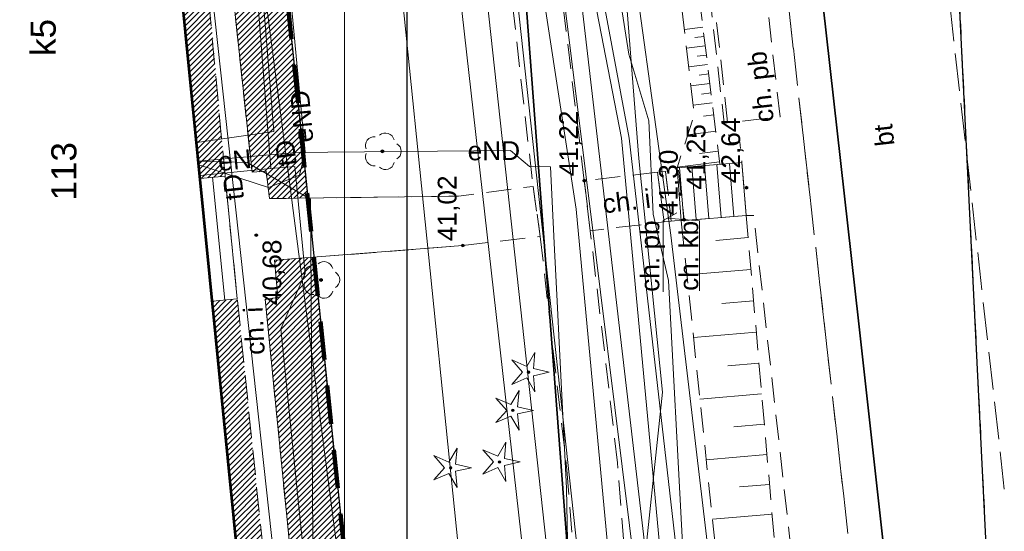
# Model space of a CAD drawing. Header units: millimetres. Extents: x 6503307 to 6504695, y 5886099 to 5887123.
# Tile 26 of 77: x 6503503 to 6503542, y 5887026 to 5887047. Entities that reach past the tile are written whole.
import ezdxf
from ezdxf.enums import TextEntityAlignment as Align

# ---------------------------------------------------------------- set-up
doc = ezdxf.new("R2010")
doc.units = ezdxf.units.MM
for name, pattern in [('DASHDOT', [1, 0.5, -0.25, 0, -0.25]), ('DGN Style 2', [2.574803, 1.544882, -1.029921]), ('EGBU01', [2, 0.5, -0.5, 0.5, -0.5]), ('OTBP_A05', [1.5, 1, -0.5]), ('OTKC_A05', [1.5, 1, -0.5]), ('OTKJ_A05', [2, 1.5, -0.5]), ('OTKU_A05', [2, 1.5, -0.5]), ('OTRK_A05', [1.5, 1, -0.5])]:
    doc.linetypes.add(name, pattern=pattern)
for name, color, linetype, lineweight in [('1_KONST', 5, 'Continuous', 20), ('a_granica', 12, 'DASHDOT', 50), ('Adresy', 7, 'Continuous', 0), ('Budowle (obszary)', 18, 'Continuous', 0), ('Budynki EGiB', 18, 'Continuous', 0), ('Działki', 18, 'Continuous', 0), ('isa_V10520003E16E075_TUsr', 7, 'Continuous', 25), ('isa_V10520003E16E075_TUsr_19165818BF56C1D4', 5, 'OTKJ_A05', 25), ('Komunikacja (linie)', 18, 'Continuous', 0), ('Komunikacja (obszary)', 18, 'Continuous', 0), ('Obiekty związane z budynkami EGiB (obszary)', 18, 'Continuous', 0), ('Pikiety', 18, 'Continuous', 0), ('Przewody elektroenergetyczne', 1, 'Continuous', 0), ('Przewody wodociągowe', 5, 'Continuous', 0), ('Skarpy', 18, 'Continuous', 0), ('Urządzenia towarzyszące (linie)', 18, 'Continuous', 0)]:
    doc.layers.add(name, color=color, linetype=linetype, lineweight=lineweight)
for name, color, linetype, lineweight, true_color in [('k-trawa', 7, 'Continuous', 0, 0xd2e2ab), ('Przewody kanalizacyjne', 7, 'Continuous', 0, 0x803300), ('Przewody telekomunikacyjne', 7, 'Continuous', 0, 0xff9100), ('Symbole liniowe', 7, 'Continuous', 0, 0x0a0909), ('Użytki gruntowe', 7, 'Continuous', 0, 0x008000), ('Zagospodarowanie terenu (punkty)', 7, 'Continuous', 0, 0x008000)]:
    doc.layers.add(name, color=color, linetype=linetype, lineweight=lineweight, true_color=true_color)
doc.layers.add('Linie_tabeli', color=7, linetype='Continuous')
doc.styles.add('DOMYSLNA_CZCIONKA', font='arial.ttf')
pattern_1 = [(45, (0, 0), (-0.1122532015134, 0.1122532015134), [])]

# ---------------------------------------------------------------- blocks, each defined once
blk = doc.blocks.new('OTRS_P05')
at = {"layer": 'isa_V10520003E16E075_TUsr', "true_color": 0x0a0909}
h = blk.add_hatch(color=18, dxfattribs=at)
h.dxf.hatch_style = 1
h.paths.add_polyline_path([(0.09, 0, 1), (-0.09, 0, 1)])
at = {"layer": 'isa_V10520003E16E075_TUsr', "color": 18, "true_color": 0x0a0909}
blk.add_lwpolyline([(0.09, 0, 1), (-0.09, 0, 1)], format="xyb", close=True, dxfattribs=at)
at = {"layer": 'isa_V10520003E16E075_TUsr_19165818BF56C1D4', "color": 18, "true_color": 0x0a0909}
blk.add_circle((0, 0), 0.09, dxfattribs=at)
blk = doc.blocks.new('OTZL_P05')
at = {"layer": 'isa_V10520003E16E075_TUsr', "true_color": 0x008000}
h = blk.add_hatch(color=96, dxfattribs=at)
h.dxf.hatch_style = 1
h.paths.add_polyline_path([(0.1, 0, 1), (-0.1, 0, 1)])
h.paths.add_polyline_path([(0.01, 0, 1), (-0.01, 0, 1)], flags=16)
at = {"color": 96, "linetype": 'Continuous', "lineweight": 18, "true_color": 0x008000}
blk.add_circle((0, 0), 0.01, dxfattribs=at)
for centre, start, end in [((-0.47, 0.647), 66, 186), ((0.47, 0.647), 354, 114), ((-0.761, -0.247), 138, 258), ((0.761, -0.247), 282, 42), ((0, -0.8), 210, 330)]:
    blk.add_arc(centre, 0.7, start, end, dxfattribs=at)
at = {"layer": 'isa_V10520003E16E075_TUsr', "color": 96, "true_color": 0x008000}
for points in [[(0.1, 0, 1), (-0.1, 0, 1)], [(0.01, 0, 1), (-0.01, 0, 1)]]:
    blk.add_lwpolyline(points, format="xyb", close=True, dxfattribs=at)
at = {"layer": 'isa_V10520003E16E075_TUsr_19165818BF56C1D4', "color": 96, "true_color": 0x008000}
blk.add_circle((0, 0), 0.1, dxfattribs=at)
blk = doc.blocks.new('OTZG_P05')
at = {"linetype": 'ByBlock', "lineweight": 18, "true_color": 0x008000}
blk.add_hatch(color=96, dxfattribs=at).paths.add_polyline_path([(-0.1, 0, 1), (0.1, 0, 1)])
at = {"color": 96, "lineweight": 18, "true_color": 0x008000}
blk.add_lwpolyline([(-0.974, 1.341), (0, 0.48), (0.974, 1.341), (0.457, 0.148), (1.576, -0.512), (0.282, -0.389), (0, -1.658), (-0.282, -0.389), (-1.576, -0.512), (-0.457, 0.148), (-0.974, 1.341)], dxfattribs=at)
blk.add_circle((0, 0), 0.1, dxfattribs=at)

msp = doc.modelspace()

# ---------------------------------------------------------------- hatches: boundary and pattern name
at = {"layer": 'k-trawa'}
h = msp.add_hatch(dxfattribs=at)
h.set_pattern_fill('ANSI31', color=97, scale=0.05)
h.set_pattern_definition(pattern_1)
edge = h.paths.add_edge_path()
edge.add_line((6503514.33233, 5887039.43493), (6503512.08269, 5887061.2508))
edge.add_line((6503512.08269, 5887061.2508), (6503509.86291, 5887061.09015))
edge.add_line((6503509.86291, 5887061.09015), (6503509.89448, 5887060.72052))
edge.add_line((6503509.89448, 5887060.72052), (6503512.11169, 5887040.4568))
edge.add_line((6503512.11169, 5887040.4568), (6503512.66969, 5887040.4838))
edge.add_line((6503512.66969, 5887040.4838), (6503512.79969, 5887039.3928))
edge.add_line((6503512.79969, 5887039.3928), (6503514.33462, 5887039.41275))
h = msp.add_hatch(dxfattribs=at)
h.set_pattern_fill('ANSI31', color=97, scale=0.05)
h.set_pattern_definition(pattern_1)
h.paths.add_polyline_path([(6503510.03871, 5887040.1984), (6503511.03069, 5887040.2968), (6503509.55469, 5887056.8378), (6503509.89448, 5887060.72052), (6503508.01891, 5887060.62802), (6503510.03269, 5887040.3108)])
h = msp.add_hatch(dxfattribs=at)
h.set_pattern_fill('ANSI31', color=97, scale=0.05)
h.set_pattern_definition(pattern_1)
edge = h.paths.add_edge_path()
edge.add_arc((6503492.21114, 5887009.68169), 0.174, 0, 360)
edge = h.paths.add_edge_path()
edge.add_line((6503445.06869, 5887011.1518), (6503445.12269, 5887009.7208))
edge.add_line((6503445.12269, 5887009.7208), (6503464.40269, 5887010.6208))
edge.add_line((6503464.40269, 5887010.6208), (6503468.19269, 5887013.0608))
edge.add_line((6503468.19269, 5887013.0608), (6503468.39028, 5887009.68989))
edge.add_line((6503468.39028, 5887009.68989), (6503497.51826, 5887010.96285))
edge.add_line((6503497.51826, 5887010.96285), (6503495.04869, 5887036.6868))
edge.add_line((6503495.04869, 5887036.6868), (6503485.05568, 5887036.16187))
edge.add_line((6503485.05568, 5887036.16187), (6503484.69269, 5887042.9408))
edge.add_line((6503484.69269, 5887042.9408), (6503481.66269, 5887042.8208))
edge.add_line((6503481.66269, 5887042.8208), (6503483.06469, 5887044.0328))
edge.add_line((6503483.06469, 5887044.0328), (6503496.23713, 5887045.31984))
edge.add_line((6503496.23713, 5887045.31984), (6503498.34269, 5887025.0918))
edge.add_line((6503498.34269, 5887025.0918), (6503500.12674, 5887025.27001))
edge.add_line((6503500.12674, 5887025.27001), (6503500.60269, 5887020.6108))
edge.add_line((6503500.60269, 5887020.6108), (6503511.45991, 5887021.76873))
edge.add_line((6503511.45991, 5887021.76873), (6503512.65429, 5887010.66801))
edge.add_line((6503512.65429, 5887010.66801), (6503500.47969, 5887010.1458))
edge.add_line((6503500.47969, 5887010.1458), (6503440.65439, 5887007.58098))
edge.add_line((6503440.65439, 5887007.58098), (6503439.36269, 5887009.2708))
edge.add_line((6503439.36269, 5887009.2708), (6503438.53269, 5887011.2608))
edge.add_line((6503438.53269, 5887011.2608), (6503463.39269, 5887012.4208))
edge.add_line((6503463.39269, 5887012.4208), (6503463.28551, 5887014.78838))
edge.add_line((6503463.28551, 5887014.78838), (6503467.66103, 5887014.98646))
edge.add_line((6503467.66103, 5887014.98646), (6503467.29923, 5887022.97828))
edge.add_line((6503467.29923, 5887022.97828), (6503466.15073, 5887022.92628))
edge.add_line((6503466.15073, 5887022.92628), (6503466.06649, 5887025.68637))
edge.add_line((6503466.06649, 5887025.68637), (6503467.53269, 5887025.8008))
edge.add_line((6503467.53269, 5887025.8008), (6503468.06269, 5887014.6008))
edge.add_line((6503468.06269, 5887014.6008), (6503463.92269, 5887011.9808))
edge.add_line((6503463.92269, 5887011.9808), (6503445.08769, 5887011.15266))
h = msp.add_hatch(dxfattribs=at)
h.set_pattern_fill('ANSI31', color=97, scale=0.05)
h.set_pattern_definition(pattern_1)
h.paths.add_polyline_path([(6503514.32105, 5887010.81243), (6503517.27269, 5887010.9208), (6503514.57785, 5887037.05401), (6503513.00869, 5887036.9308), (6503513.13769, 5887035.4478), (6503512.63169, 5887035.3808), (6503513.95969, 5887022.0288), (6503514.65171, 5887011.76858)])
h = msp.add_hatch(dxfattribs=at)
h.set_pattern_fill('ANSI31', color=97, scale=0.05)
h.set_pattern_definition(pattern_1)
h.paths.add_polyline_path([(6503511.86261, 5887021.82168), (6503512.90094, 5887021.92424), (6503511.52169, 5887035.3928), (6503510.52663, 5887035.2936)])

# ---------------------------------------------------------------- linework, layer by layer
at = {"layer": '1_KONST', "color": 0}
msp.add_lwpolyline([(6503515.80435, 5886979.53373), (6503515.79926, 5887086.37732)], dxfattribs=at)
at = {"layer": 'a_granica', "color": 191, "linetype": 'DGN Style 2', "lineweight": 100, "flags": 128}
msp.add_lwpolyline([(6503427.72269, 5887006.8608), (6503428.12269, 5887055.4408), (6503428.12269, 5887055.4408), (6503512.08343, 5887061.24362), (6503517.27269, 5887010.9208), (6503427.72269, 5887006.8608)], dxfattribs=at)
at = {"layer": 'Adresy'}
msp.add_point((6503504.59811, 5887040.48396), dxfattribs=at)
at = {"layer": 'Budowle (obszary)', "color": 0, "linetype": 'OTBP_A05', "lineweight": 18, "flags": 128}
msp.add_lwpolyline([(6503532.50069, 5887048.6448), (6503530.27469, 5887048.3908), (6503530.95469, 5887042.4058), (6503533.18069, 5887042.6598), (6503532.50069, 5887048.6448)], close=True, dxfattribs=at)
at = {"layer": 'Budynki EGiB', "color": 7, "linetype": 'Continuous', "lineweight": 53, "flags": 128}
msp.add_lwpolyline([(6503496.65269, 5887059.3008), (6503496.67269, 5887059.0708), (6503497.80269, 5887048.0208), (6503500.60269, 5887020.6108), (6503511.86269, 5887021.8208), (6503508.02269, 5887060.5108), (6503496.65269, 5887059.3008)], close=True, dxfattribs=at)
at = {"layer": 'Działki', "color": 0, "linetype": 'Continuous', "lineweight": 25}
for points in [[(6503519.12988, 5887086.37732), (6503520.23269, 5887078.3908), (6503521.32269, 5887069.9908), (6503525.76269, 5887011.3108), (6503528.09219, 5886979.53373)], [(6503542.13261, 5887010.72051), (6503542.07269, 5887012.0508), (6503539.80269, 5887058.2608), (6503536.06463, 5887086.37732)]]:
    msp.add_lwpolyline(points, dxfattribs=at)
at = {"layer": 'Działki', "color": 0, "linetype": 'Continuous', "lineweight": 25, "flags": 128}
msp.add_lwpolyline([(6503517.27269, 5887010.9208), (6503525.76269, 5887011.3108), (6503521.32269, 5887069.9908), (6503511.48269, 5887068.6308), (6503457.99269, 5887061.2408), (6503440.27269, 5887059.2708), (6503429.40269, 5887058.0508), (6503428.14269, 5887057.9208), (6503428.12269, 5887055.4408), (6503512.08269, 5887061.2508), (6503517.27269, 5887010.9208)], close=True, dxfattribs=at)
at = {"layer": 'Komunikacja (linie)', "color": 0, "linetype": 'Continuous', "lineweight": 35}
msp.add_lwpolyline([(6503542.13261, 5886983.84771), (6503541.75269, 5886986.0608), (6503541.28269, 5886989.9408), (6503540.799, 5886994.35343), (6503539.20869, 5887008.3958), (6503536.31369, 5887034.5088), (6503533.76269, 5887057.2808), (6503532.46369, 5887067.7858), (6503530.67369, 5887081.0348), (6503529.9053, 5887086.37732)], dxfattribs=at)
at = {"layer": 'Komunikacja (linie)', "color": 0, "linetype": 'Continuous', "lineweight": 18, "flags": 128}
for points in [[(6503511.36469, 5887047.3848), (6503512.11169, 5887040.4568), (6503512.66969, 5887040.4838), (6503512.79969, 5887039.3928), (6503520.34269, 5887039.4908)], [(6503520.52269, 5887037.5208), (6503513.00869, 5887036.9308), (6503513.13769, 5887035.4478), (6503512.63169, 5887035.3808), (6503513.95969, 5887022.0288), (6503511.85369, 5887021.8208)]]:
    msp.add_lwpolyline(points, dxfattribs=at)
at = {"layer": 'Komunikacja (obszary)', "color": 0, "linetype": 'OTKU_A05', "lineweight": 18}
msp.add_lwpolyline([(6503542.13261, 5887027.7959), (6503539.93297, 5887047.35569), (6503538.20269, 5887063.4708), (6503537.15269, 5887071.6608), (6503537.08746, 5887073.16126), (6503537.08383, 5887073.16101), (6503537.08269, 5887073.2708), (6503536.30629, 5887073.15029), (6503534.28269, 5887072.8508), (6503533.24269, 5887072.7208), (6503530.51269, 5887072.3208), (6503531.10469, 5887067.5858), (6503532.44469, 5887056.6958), (6503533.48969, 5887047.3848), (6503537.82069, 5887008.8348), (6503537.82069, 5887008.8348), (6503542.13261, 5887009.28156)], dxfattribs=at)
at = {"layer": 'Komunikacja (obszary)', "color": 0, "linetype": 'OTKC_A05', "lineweight": 18, "flags": 128}
for points in [[(6503530.51269, 5887072.3208), (6503528.16941, 5887072.03641), (6503528.28269, 5887070.9708), (6503527.47269, 5887070.2908), (6503521.81653, 5887069.27859), (6503522.09269, 5887067.3408), (6503527.54269, 5887068.1808), (6503528.79269, 5887067.0708), (6503529.38269, 5887062.5808), (6503530.69469, 5887049.7858), (6503530.28469, 5887049.7158), (6503530.54269, 5887047.3848), (6503531.18069, 5887041.6248), (6503531.58069, 5887041.6648), (6503531.66069, 5887040.8348), (6503531.83069, 5887038.7148), (6503532.13069, 5887038.7248), (6503535.49069, 5887008.5548), (6503537.57069, 5887008.7448), (6503537.82069, 5887008.8348), (6503533.48969, 5887047.3848), (6503532.44469, 5887056.6958), (6503531.10469, 5887067.5858), (6503530.51269, 5887072.3208)], [(6503511.36869, 5887047.3558), (6503509.89448, 5887060.72052), (6503509.55469, 5887056.8378), (6503510.43169, 5887047.3558), (6503510.37285, 5887047.35098), (6503511.03069, 5887040.2968), (6503511.52169, 5887035.3928), (6503512.90094, 5887021.92424), (6503513.95969, 5887022.0288), (6503512.63169, 5887035.3808), (6503513.13769, 5887035.4478), (6503513.00869, 5887036.9308), (6503520.52269, 5887037.5208), (6503523.60986, 5887037.88647), (6503523.32241, 5887039.88335), (6503520.34269, 5887039.4908), (6503512.79969, 5887039.3928), (6503512.66969, 5887040.4838), (6503512.11169, 5887040.4568), (6503511.36869, 5887047.3558)], [(6503528.29733, 5887040.44413), (6503525.36903, 5887040.10526), (6503525.60857, 5887038.11152), (6503528.55269, 5887038.4608), (6503528.29733, 5887040.44413)], [(6503528.55269, 5887038.4608), (6503528.84269, 5887038.4908), (6503528.61269, 5887040.4808), (6503528.29733, 5887040.44413), (6503528.55269, 5887038.4608)], [(6503528.84269, 5887038.4908), (6503529.35269, 5887038.5508), (6503529.12269, 5887040.5408), (6503528.61269, 5887040.4808), (6503528.84269, 5887038.4908)]]:
    msp.add_lwpolyline(points, close=True, dxfattribs=at)
at = {"layer": 'Komunikacja (obszary)', "color": 7, "linetype": 'OTKU_A05', "lineweight": 0, "flags": 128}
msp.add_lwpolyline([(6503427.72269, 5887006.8608), (6503472.30269, 5887008.9008), (6503512.64269, 5887010.7508), (6503517.27269, 5887010.9208), (6503512.08269, 5887061.2508), (6503428.12269, 5887055.4408), (6503427.72269, 5887006.8608)], close=True, dxfattribs=at)
at = {"layer": 'Komunikacja (obszary)', "color": 0, "linetype": 'OTKC_A05', "lineweight": 18}
for points in [[(6503522.17269, 5887050.1208), (6503523.32241, 5887039.88335), (6503523.60986, 5887037.88647), (6503524.67269, 5887028.5708), (6503525.17269, 5887022.3408), (6503525.26269, 5887019.1808), (6503525.36269, 5887011.1008), (6503525.64269, 5887006.4008), (6503526.12269, 5887002.8908), (6503527.09269, 5886998.1208), (6503528.53269, 5886992.7608), (6503529.05269, 5886990.1608), (6503529.49269, 5886987.0208), (6503530.32459, 5886979.53373)], [(6503532.35176, 5886979.53373), (6503531.58269, 5886986.4708), (6503531.05269, 5886990.4108), (6503530.47269, 5886993.3908), (6503529.08269, 5886998.6108), (6503528.13269, 5887003.0808), (6503527.61269, 5887006.4908), (6503527.35269, 5887011.0108), (6503527.25269, 5887019.0508), (6503527.18269, 5887022.6508), (6503526.69269, 5887028.8408), (6503525.60857, 5887038.11152), (6503525.36903, 5887040.10526), (6503524.13269, 5887050.3608)]]:
    msp.add_lwpolyline(points, dxfattribs=at)
at = {"layer": 'Komunikacja (obszary)', "color": 0, "linetype": 'Continuous', "lineweight": 18, "flags": 128}
msp.add_lwpolyline([(6503531.83069, 5887038.7148), (6503531.66069, 5887040.8348), (6503529.07169, 5887040.6278), (6503529.24169, 5887038.5078), (6503531.83069, 5887038.7148)], close=True, dxfattribs=at)
at = {"layer": 'Komunikacja (obszary)', "color": 0, "linetype": 'Continuous', "lineweight": 0, "flags": 128}
for points in [[(6503528.51681, 5887035.67267), (6503528.51681, 5887038.52686), (6503529.06198, 5887038.82982)], [(6503529.97378, 5887035.71084), (6503529.97378, 5887038.50621), (6503528.67992, 5887038.61976)]]:
    msp.add_lwpolyline(points, dxfattribs=at)
at = {"layer": 'Linie_tabeli', "color": 0}
msp.add_lwpolyline([(6503518.29665, 5886979.53373), (6503518.29665, 5887086.37732)], dxfattribs=at)
at = {"layer": 'Obiekty związane z budynkami EGiB (obszary)', "color": 0, "linetype": 'Continuous', "lineweight": 18, "flags": 128}
msp.add_lwpolyline([(6503511.52169, 5887035.3928), (6503511.03069, 5887040.2968), (6503510.03871, 5887040.1984), (6503510.52552, 5887035.29349), (6503511.52169, 5887035.3928)], close=True, dxfattribs=at)
at = {"layer": 'Przewody elektroenergetyczne', "color": 1, "linetype": 'Continuous', "lineweight": 18, "true_color": 0xff0000}
for points in [[(6503463.60697, 5887086.37732), (6503465.07269, 5887070.9708), (6503465.70269, 5887070.2008), (6503507.34269, 5887075.7908), (6503509.56269, 5887076.0908), (6503520.62269, 5887077.5708), (6503522.51269, 5887064.0908), (6503525.77269, 5887047.3708), (6503526.85269, 5887041.8108), (6503529.29269, 5887015.7908), (6503531.52269, 5886990.3108), (6503532.00269, 5886979.6808), (6503531.99296, 5886979.53373)], [(6503531.53277, 5886979.53373), (6503531.54269, 5886979.7608), (6503531.19269, 5886990.3408), (6503528.32269, 5887020.9608), (6503525.24269, 5887047.3708), (6503524.03269, 5887057.7608), (6503521.98269, 5887070.5008), (6503521.89223, 5887086.37732)], [(6503522.71492, 5887086.37732), (6503522.70269, 5887071.3208), (6503522.68269, 5887070.7008), (6503524.30269, 5887057.1408), (6503526.12269, 5887047.3708), (6503527.16269, 5887041.8108), (6503530.30269, 5887014.3908), (6503530.62269, 5887011.5908), (6503531.29269, 5887005.7108), (6503530.38269, 5886982.5608), (6503530.25236, 5886979.53373)], [(6503522.69844, 5887086.37732), (6503524.62269, 5887068.3508), (6503527.52269, 5887047.3708), (6503528.82269, 5887037.9408), (6503532.86269, 5887003.7508), (6503533.24269, 5887000.5508), (6503534.74269, 5886987.8608), (6503534.32694, 5886979.53373)], [(6503526.28269, 5887064.7408), (6503524.82269, 5887065.2408), (6503525.36269, 5887056.5308), (6503526.80269, 5887047.3708), (6503527.15269, 5887045.1608), (6503527.94269, 5887042.5008), (6503528.12269, 5887038.7708), (6503528.73269, 5887036.1208), (6503529.27269, 5887025.8708), (6503529.11269, 5887015.9208), (6503529.35269, 5887011.7108), (6503529.68269, 5887009.3508), (6503528.88269, 5887001.0208), (6503530.50269, 5886990.1008), (6503530.73269, 5886979.7208), (6503530.72883, 5886979.53373)], [(6503531.1846, 5886979.53373), (6503531.19269, 5886979.7308), (6503530.76269, 5886989.6408), (6503528.04269, 5887019.3808), (6503524.57269, 5887047.3508)], [(6503523.50834, 5886979.53373), (6503523.61269, 5886981.3508), (6503523.71269, 5887010.4808), (6503521.46269, 5887012.3108), (6503517.42269, 5887012.4508), (6503514.61269, 5887014.2308), (6503514.44269, 5887039.3708), (6503511.91269, 5887040.8408), (6503509.97269, 5887040.8908), (6503513.86269, 5887041.2408), (6503515.13269, 5887041.2508)]]:
    msp.add_lwpolyline(points, dxfattribs=at)
at = {"layer": 'Przewody elektroenergetyczne', "color": 1, "linetype": 'Continuous', "lineweight": 18, "true_color": 0xff0000, "flags": 128}
for points in [[(6503512.86269, 5887040.5908), (6503511.51269, 5887057.8408), (6503513.37269, 5887059.3308), (6503513.01269, 5887062.8508), (6503509.97269, 5887063.9308), (6503507.62269, 5887064.2908), (6503507.34269, 5887064.2708), (6503500.93269, 5887063.8208), (6503492.33269, 5887062.8508)], [(6503509.98269, 5887040.7408), (6503512.76269, 5887039.8408), (6503514.00269, 5887040.3308), (6503514.22269, 5887041.2508), (6503513.66269, 5887047.3708)], [(6503515.13269, 5887041.2508), (6503522.42269, 5887041.3108), (6503523.18269, 5887040.6808), (6503524.02269, 5887040.6608), (6503524.17269, 5887037.6108), (6503524.30269, 5887035.0308)], [(6503504.64269, 5886996.2208), (6503504.39269, 5887013.5208), (6503507.34269, 5887013.8108), (6503512.60269, 5887014.3308), (6503515.24269, 5887014.5908), (6503513.25269, 5887034.1908), (6503514.23269, 5887036.4008), (6503513.81269, 5887040.6808), (6503512.86269, 5887040.5908)], [(6503512.86269, 5887040.5908), (6503510.03269, 5887040.3108)], [(6503524.30269, 5887035.0308), (6503524.37269, 5887033.6508), (6503524.65269, 5887027.8308), (6503524.86269, 5887017.3708), (6503523.83269, 5887016.3208), (6503511.36269, 5887014.9308)]]:
    msp.add_lwpolyline(points, dxfattribs=at)
at = {"layer": 'Przewody kanalizacyjne', "color": 36, "linetype": 'Continuous', "lineweight": 18, "true_color": 0x803300}
for points in [[(6503527.63086, 5886979.53373), (6503527.84197, 5886989.0149), (6503521.49623, 5887047.29577), (6503517.85706, 5887080.62818), (6503517.08255, 5887086.37732)], [(6503528.83125, 5886979.53373), (6503529.04352, 5886989.06637), (6503522.68915, 5887047.42592), (6503519.04816, 5887080.77547), (6503518.29349, 5887086.37732)]]:
    msp.add_lwpolyline(points, dxfattribs=at)
at = {"layer": 'Przewody telekomunikacyjne', "color": 30, "linetype": 'Continuous', "lineweight": 18, "true_color": 0xff9100}
for points in [[(6503524.68765, 5887086.37732), (6503524.96269, 5887084.2408), (6503525.03269, 5887083.6808), (6503524.86269, 5887083.1408), (6503524.91269, 5887083.0408), (6503523.14269, 5887077.6908), (6503524.14269, 5887064.4808), (6503521.97269, 5887061.5708), (6503521.65269, 5887061.1408), (6503521.73269, 5887060.5908), (6503525.04269, 5887038.9708), (6503528.07269, 5887006.5408), (6503528.12269, 5887005.9908), (6503528.17269, 5887005.4408), (6503529.54269, 5886990.1308), (6503529.54269, 5886979.53373)], [(6503522.70409, 5887086.37732), (6503523.82269, 5887082.9008), (6503524.63269, 5887078.5608), (6503525.12269, 5887071.6908), (6503527.55269, 5887041.0008), (6503528.49269, 5887031.6608), (6503526.76269, 5887015.3208), (6503526.96269, 5887011.6608), (6503529.60269, 5886991.2408), (6503529.98269, 5886988.1008), (6503529.22763, 5886979.53373)]]:
    msp.add_lwpolyline(points, dxfattribs=at)
at = {"layer": 'Przewody telekomunikacyjne', "color": 30, "linetype": 'Continuous', "lineweight": 18, "true_color": 0xff9100, "flags": 128}
for points in [[(6503510.14269, 5887066.8108), (6503508.98269, 5887064.1408), (6503509.57269, 5887058.5808), (6503510.53269, 5887047.3808), (6503510.54269, 5887047.3508), (6503514.30269, 5887012.9408), (6503514.36269, 5887012.3608)], [(6503510.14269, 5887066.8108), (6503512.66269, 5887047.3808), (6503512.66269, 5887047.3508), (6503516.50269, 5887017.6908), (6503516.26269, 5887012.3308)]]:
    msp.add_lwpolyline(points, dxfattribs=at)
at = {"layer": 'Przewody wodociągowe', "color": 5, "linetype": 'Continuous', "lineweight": 18, "true_color": 0x0000ff}
for points in [[(6503523.49512, 5886979.53373), (6503523.29269, 5886985.3308), (6503523.91269, 5886989.4008), (6503522.44269, 5887004.6508), (6503522.00269, 5887009.2208), (6503518.11269, 5887047.3608), (6503518.11269, 5887047.3808), (6503516.21269, 5887066.3108)], [(6503526.24346, 5886979.53373), (6503526.47269, 5886991.7208), (6503524.82269, 5887008.4908), (6503518.78269, 5887062.0008), (6503518.79269, 5887062.6308)]]:
    msp.add_lwpolyline(points, dxfattribs=at)
at = {"layer": 'Przewody wodociągowe', "color": 5, "linetype": 'Continuous', "lineweight": 18, "true_color": 0x0000ff, "flags": 128}
msp.add_lwpolyline([(6503511.51269, 5887060.6308), (6503511.66269, 5887058.5608), (6503512.55269, 5887047.3808), (6503512.55269, 5887047.3608), (6503512.97269, 5887042.0708), (6503509.90269, 5887041.6408)], dxfattribs=at)
at = {"layer": 'Skarpy', "color": 0, "linetype": 'OTRK_A05', "lineweight": 18, "flags": 128}
msp.add_lwpolyline([(6503529.07169, 5887040.6278), (6503530.78269, 5887040.7648), (6503529.96369, 5887047.3558), (6503529.67469, 5887049.6858), (6503530.15469, 5887050.7358), (6503527.43469, 5887066.7058), (6503526.97469, 5887065.3358), (6503528.82469, 5887050.7558), (6503529.22269, 5887047.3558), (6503529.76069, 5887042.7548), (6503529.07169, 5887040.6278)], close=True, dxfattribs=at)
at = {"layer": 'Skarpy', "color": 0, "linetype": 'OTRK_A05', "lineweight": 18}
msp.add_lwpolyline([(6503540.61194, 5886979.53373), (6503540.11069, 5886981.0348), (6503538.57069, 5886990.0348), (6503536.65069, 5887004.5748), (6503535.49069, 5887008.5548), (6503533.98069, 5887013.9148), (6503531.83069, 5887038.7148), (6503529.24169, 5887038.5078), (6503532.95069, 5887002.9448), (6503534.71069, 5886988.9148), (6503536.03069, 5886980.1648), (6503536.22483, 5886979.53373)], dxfattribs=at)
at = {"layer": 'Symbole liniowe', "color": 0, "linetype": 'Continuous', "lineweight": 18, "flags": 128}
for points in [[(6503529.36373, 5887046.14966), (6503530.10217, 5887046.24141)], [(6503529.8678, 5887045.07728), (6503530.24106, 5887045.12367)], [(6503529.53847, 5887044.65527), (6503530.28769, 5887044.74837)], [(6503529.95853, 5887044.325), (6503530.3345, 5887044.37172)], [(6503529.62679, 5887043.89992), (6503530.38147, 5887043.99369)], [(6503530.04991, 5887043.56721), (6503530.42862, 5887043.61427)], [(6503529.71732, 5887043.12572), (6503530.47759, 5887043.22019)], [(6503530.12974, 5887042.68517), (6503530.53777, 5887042.73587)], [(6503529.49773, 5887041.94302), (6503530.61898, 5887042.08234)], [(6503529.97143, 5887041.19383), (6503530.71786, 5887041.28659)], [(6503529.08019, 5887040.65402), (6503530.77036, 5887040.86404)], [(6503529.33865, 5887038.51556), (6503529.16865, 5887040.63556)], [(6503529.83706, 5887038.55541), (6503529.66706, 5887040.67541)], [(6503530.33547, 5887038.59526), (6503530.16547, 5887040.71526)], [(6503530.83388, 5887038.6351), (6503530.66388, 5887040.7551)], [(6503531.33228, 5887038.67495), (6503531.16228, 5887040.79495)], [(6503511.02416, 5887035.3432), (6503510.53314, 5887040.24745)], [(6503530.62058, 5887037.72838), (6503531.90655, 5887037.83987)], [(6503529.4668, 5887036.34941), (6503532.0166, 5887036.57046)], [(6503530.86178, 5887035.2024), (6503532.1257, 5887035.31198)], [(6503529.72778, 5887033.84707), (6503532.23386, 5887034.06433)], [(6503531.09884, 5887032.71973), (6503532.34109, 5887032.82743)], [(6503529.98428, 5887031.38763), (6503532.4474, 5887031.60117)], [(6503531.33184, 5887030.27962), (6503532.55279, 5887030.38547)], [(6503530.23639, 5887028.97036), (6503532.65728, 5887029.18023)], [(6503531.56084, 5887027.88134), (6503532.76087, 5887027.98538)], [(6503530.48418, 5887026.59453), (6503532.86356, 5887026.8008)]]:
    msp.add_lwpolyline(points, dxfattribs=at)
at = {"layer": 'Symbole liniowe', "color": 18, "linetype": 'Continuous', "lineweight": 18, "true_color": 0x0a0909, "flags": 128}
for points in [[(6503529.77774, 5887045.82413), (6503530.1483, 5887045.87018)], [(6503529.45078, 5887045.40517), (6503530.1946, 5887045.4976)], [(6503510.52663, 5887035.2936), (6503510.39872, 5887036.57115)]]:
    msp.add_lwpolyline(points, dxfattribs=at)
at = {"layer": 'Urządzenia towarzyszące (linie)', "color": 18, "linetype": 'Continuous', "lineweight": 18, "true_color": 0x000000, "flags": 128}
for points in [[(6503510.03269, 5887040.3108), (6503512.86269, 5887040.5908)], [(6503513.25269, 5887034.1908), (6503514.23269, 5887036.4008), (6503513.81269, 5887040.6808)]]:
    msp.add_lwpolyline(points, dxfattribs=at)
at = {"layer": 'Użytki gruntowe', "color": 96, "linetype": 'EGBU01', "lineweight": 18, "true_color": 0x008000}
for points in [[(6503528.09219, 5886979.53373), (6503525.76269, 5887011.3108), (6503521.32269, 5887069.9908), (6503520.23269, 5887078.3908), (6503519.12988, 5887086.37732)], [(6503519.12988, 5887086.37732), (6503520.23269, 5887078.3908), (6503521.32269, 5887069.9908), (6503525.76269, 5887011.3108), (6503528.09219, 5886979.53373)], [(6503542.13261, 5887010.72051), (6503542.07269, 5887012.0508), (6503539.80269, 5887058.2608), (6503536.06463, 5887086.37732)], [(6503536.06463, 5887086.37732), (6503539.80269, 5887058.2608), (6503542.07269, 5887012.0508), (6503542.13261, 5887010.72051)], [(6503408.4569, 5887056.19085), (6503422.28269, 5887057.3308), (6503428.14269, 5887057.9208), (6503428.12269, 5887055.4408), (6503512.08269, 5887061.2508), (6503517.27269, 5887010.9208), (6503512.64269, 5887010.7508), (6503516.98269, 5886979.7708), (6503516.98354, 5886979.53373)]]:
    msp.add_lwpolyline(points, dxfattribs=at)
at = {"layer": 'Użytki gruntowe', "color": 96, "linetype": 'EGBU01', "lineweight": 18, "true_color": 0x008000, "flags": 128}
msp.add_lwpolyline([(6503427.72269, 5887006.8608), (6503472.30269, 5887008.9008), (6503512.64269, 5887010.7508), (6503517.27269, 5887010.9208), (6503512.08269, 5887061.2508), (6503428.12269, 5887055.4408), (6503427.72269, 5887006.8608)], close=True, dxfattribs=at)

# ---------------------------------------------------------------- block references
at = {"layer": 'Pikiety', "color": 18, "true_color": 0x000000, "xscale": 0.5, "yscale": 0.5, "zscale": 0.5, "rotation": 90}
for p in [(6503525.37269, 5887040.1108), (6503520.52269, 5887037.5208)]:
    msp.add_blockref('OTRS_P05', p, dxfattribs=at)
at = {"layer": 'Pikiety', "color": 0, "xscale": 0.5, "yscale": 0.5, "zscale": 0.5, "rotation": 90}
for p in [(6503531.84269, 5887039.8308), (6503529.20269, 5887039.5708), (6503529.35269, 5887038.5508)]:
    msp.add_blockref('OTRS_P05', p, dxfattribs=at)
at = {"layer": 'Pikiety', "color": 250, "xscale": 0.5, "yscale": 0.5, "zscale": 0.5, "rotation": 90}
msp.add_blockref('OTRS_P05', (6503512.27669, 5887037.93481), dxfattribs=at)
at = {"layer": 'Zagospodarowanie terenu (punkty)', "color": 96, "true_color": 0x008000, "xscale": 0.5, "yscale": 0.5, "zscale": 0.5, "rotation": 90}
for name, p in [('OTZL_P05', (6503517.31169, 5887041.28381)), ('OTZL_P05', (6503514.86269, 5887036.14781)), ('OTZG_P05', (6503523.14469, 5887032.46381)), ('OTZG_P05', (6503522.51469, 5887030.93881)), ('OTZG_P05', (6503521.98669, 5887028.88081)), ('OTZG_P05', (6503520.03369, 5887028.64681))]:
    msp.add_blockref(name, p, dxfattribs=at)

# ---------------------------------------------------------------- texts
at = {"layer": 'Działki', "color": 7, "lineweight": 0, "style": 'DOMYSLNA_CZCIONKA'}
for s, p in [('k5', (6503503.77253, 5887045.82826)), ('113', (6503504.59811, 5887040.48396))]:
    msp.add_text(s, height=1, rotation=90, dxfattribs=at).set_placement(p, align=Align.MIDDLE_CENTER)
at = {"layer": 'Komunikacja (obszary)', "color": 0, "style": 'DOMYSLNA_CZCIONKA'}
for s, rotation, p in [('ch. pb', 96.43172, (6503532.40632, 5887043.85461)), ('ch. i', 7, (6503527.05469, 5887039.29072)), ('ch. pb', 90, (6503527.9877, 5887037.09976)), ('ch. kb', 90, (6503529.54264, 5887037.10853))]:
    msp.add_text(s, height=0.75, rotation=rotation, dxfattribs=at).set_placement(p, align=Align.MIDDLE_CENTER)
at = {"layer": 'Komunikacja (obszary)', "color": 18, "true_color": 0x0a0909, "style": 'DOMYSLNA_CZCIONKA'}
msp.add_text('bt', height=0.75, rotation=96.384432, dxfattribs=at).set_placement((6503537.32874, 5887041.92584), align=Align.MIDDLE_CENTER)
at = {"layer": 'Komunikacja (obszary)', "color": 7, "lineweight": 0, "style": 'DOMYSLNA_CZCIONKA'}
msp.add_text('ch. i', height=0.75, rotation=92.773101, dxfattribs=at).set_placement((6503512.19556, 5887034.11311), align=Align.MIDDLE_CENTER)
at = {"layer": 'Pikiety', "color": 250, "style": 'DOMYSLNA_CZCIONKA'}
for s, p in [('41,22', (6503524.7452, 5887041.59855)), ('42,64', (6503531.2152, 5887041.31855)), ('41,25', (6503529.83019, 5887041.05855)), ('41,30', (6503528.7252, 5887040.03855)), ('41,02', (6503519.8952, 5887039.00855)), ('40,68', (6503512.90419, 5887036.44706))]:
    msp.add_text(s, height=0.75, rotation=90, dxfattribs=at).set_placement(p, align=Align.MIDDLE_CENTER)
at = {"layer": 'Przewody elektroenergetyczne', "color": 1, "true_color": 0xff0000, "style": 'DOMYSLNA_CZCIONKA'}
for s, rotation, p in [('eND', 95.228192, (6503514.09262, 5887042.67237)), ('eND', 0.47156, (6503521.76127, 5887041.30536)), ('eN', 5.650451, (6503511.42033, 5887040.93158))]:
    msp.add_text(s, height=0.75, rotation=rotation, dxfattribs=at).set_placement(p, align=Align.MIDDLE_CENTER)
at = {"layer": 'Przewody telekomunikacyjne', "color": 30, "true_color": 0xff9100, "style": 'DOMYSLNA_CZCIONKA'}
for rotation, p in [(97.376896, (6503513.45767, 5887041.21046)), (96.236001, (6503511.36165, 5887039.8561))]:
    msp.add_text('tD', height=0.75, rotation=rotation, dxfattribs=at).set_placement(p, align=Align.MIDDLE_CENTER)

doc.saveas('drawing.dxf')
